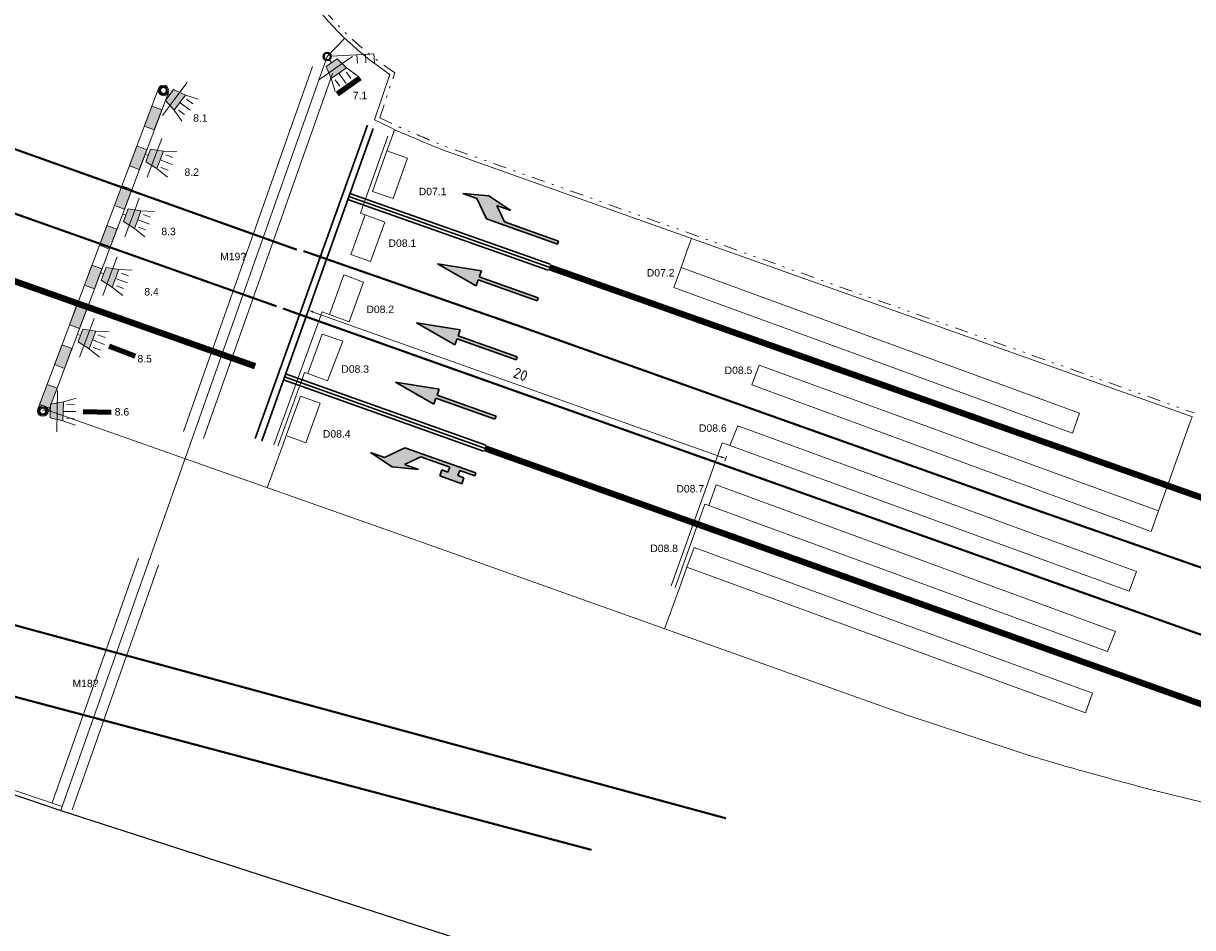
# Model space of a CAD drawing. Extents: x 133810 to 134220, y 448637 to 448926.
# Tile 11 of 13: x 134071 to 134126, y 448735 to 448777. Entities that reach past the tile are written whole.
import ezdxf

# ---------------------------------------------------------------- set-up
doc = ezdxf.new("R2010")
doc.units = 0
doc.header["$MEASUREMENT"] = 0
for name, pattern in [('DGN Style 6', [17.238445, 6.344328, -3.62533, 0.009063, -3.62533, 0.009063, -3.62533]), ('VW-1-3_STREEP-N', [4, 1, -3]), ('VW-1-3_STREEP30-N', [4, 1, -3])]:
    doc.linetypes.add(name, pattern=pattern)
doc.layers.add('1-kabel nieuw', color=2, linetype='Continuous')
for name, color, linetype, lineweight in [('N-WA-VW-VRI-BESTAAND-LUSSEN', 1, 'Continuous', 0), ('N-WA-VW-VRI-KABELTRACE', 3, 'Continuous', 13), ('N-WA-VW-VRI-KABELTRACE-BESTAAND', 1, 'Continuous', 0), ('N-WA-VW-VRI-KOPPELKABEL BESTAAND', 12, 'DGN Style 6', 13), ('N-WA-VW-VRI-MANTELBUIS-BESTAAND', 1, 'Continuous', 0), ('N-WA-VW-VRI-MEUBILAIR', 7, 'Continuous', 13), ('N-WA-VW-VRI-PORTAAL BESTAAND', 1, 'Continuous', 0), ('N-WA-VW-VRI-UITSLIJPER BESTAAND', 11, 'Continuous', 0), ('N-WE-VW-MARKERING_LANGS_STREEP_13_010-G', 7, 'VW-1-3_STREEP-N', 0), ('N-WE-VW-MARKERING_LANGS_STREEP_13_030-G', 7, 'VW-1-3_STREEP30-N', 30), ('N-WE-VW-MARKERING_LANGS_STREEP_DOORGETROKKEN_010-G', 7, 'Continuous', 30), ('N-WE-VW-MARKERING_PIJL-S', 7, 'Continuous', 30), ('N-WE-VW-VRI-MAST BESTAAND', 1, 'Continuous', 30), ('N-WE-VW-VRI-TEKST', 7, 'Continuous', 0), ('N-WE-VW-VRI-TEKST LUSSEN BESTAAND', 1, 'Continuous', 0), ('X-XX-AL-MAATVOERING', 7, 'Continuous', 0)]:
    doc.layers.add(name, color=color, linetype=linetype, lineweight=lineweight)
doc.styles.add('NLCS-T25_0', font='NLCS-ISO.ttf')
doc.styles.add('Style-romans', font='romans.shx')
doc.styles.add('StyleArial', font='arial.ttf')
doc.dimstyles.new('1_200', dxfattribs={"dimtxt": 0.5, "dimasz": 0.5, "dimexe": 0.15, "dimexo": 0.15, "dimgap": 0.25, "dimtad": 1, "dimdec": 0, "dimdsep": 46, "dimtxsty": 'Style-romans', "dimcen": 0, "dimclrd": 7, "dimclre": 7, "dimazin": 3, "dimtfac": 1, "dimtdec": 0, "dimtmove": 0, "dimatfit": 1, "dimfxl": 1, "dimfrac": 2, "dimtolj": 1, "dimlwd": 0, "dimlwe": 0, "dimarcsym": 0})
doc.dimstyles.new('NLCS-M200-T25-PIJL', dxfattribs={"dimtxt": 0.5, "dimasz": 0.25, "dimexe": 0.125, "dimexo": 0.0625, "dimgap": 0.25, "dimtad": 1, "dimzin": 0, "dimdsep": 46, "dimtxsty": 'NLCS-T25_0', "dimcen": 0, "dimadec": 4, "dimazin": 3, "dimtfac": 1, "dimtdec": 0, "dimtmove": 2, "dimatfit": 1, "dimfxl": 0.125, "dimfxlon": 1, "dimfrac": 2, "dimtolj": 1, "dimtzin": 0, "dimlwd": 0, "dimlwe": 0, "dimarcsym": 0})

# ---------------------------------------------------------------- blocks, each defined once
blk = doc.blocks.new('3LTEST_2')
at = {"layer": 'N-WA-VW-VRI-MEUBILAIR', "ltscale": 0.1}
blk.add_hatch(color=256, dxfattribs=at).paths.add_polyline_path([(0.0761, -0.0439), (0.0161, -0.0319), (0.0161, 0.0321), (0.0761, 0.0441), (0.0761, 0.0001)])
for p, q in [((0.0761, 0.0441), (0.1361, 0.0641)), ((0.0001, 0.0001), (0.0161, 0.0001)), ((0.0761, 0.0001), (0.1361, 0.0001)), ((0.1281, 0.0321), (0.0921, 0.0321)), ((0.0761, -0.0439), (0.1361, -0.0639)), ((0.1281, -0.0319), (0.0921, -0.0319))]:
    blk.add_line(p, q, dxfattribs=at)
at = {"layer": 'N-WA-VW-VRI-MEUBILAIR', "ltscale": 0.1, "flags": 128}
blk.add_lwpolyline([(0.0761, -0.0439), (0.0761, 0.0001), (0.0761, 0.0441), (0.0161, 0.0321), (0.0161, -0.0319)], close=True, dxfattribs=at)
blk = doc.blocks.new('3L30')
at = {"layer": 'N-WA-VW-VRI-MEUBILAIR', "ltscale": 0.1}
blk.add_circle((0, 0), 0.2, dxfattribs=at)
at = {"layer": 'N-WA-VW-VRI-MEUBILAIR', "ltscale": 0.1, "xscale": 10, "yscale": 10, "zscale": 10}
blk.add_blockref('3LTEST_2', (0.199, -0.001), dxfattribs=at)
blk = doc.blocks.new('*U0')
at = {"layer": 'N-WA-VW-VRI-MEUBILAIR'}
for q in [(0, 0.0972), (0, -0.0972)]:
    blk.add_line((0, 0), q, dxfattribs=at)
blk = doc.blocks.new('*U12')
at = {"layer": 'N-WA-VW-VRI-MEUBILAIR', "ltscale": 0.1, "rotation": 339.4765140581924}
blk.add_blockref('3L30', (-0.743, 0.237), dxfattribs=at)
at = {"layer": 'N-WA-VW-VRI-MEUBILAIR', "xscale": 9.999999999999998, "yscale": 9.999999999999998, "zscale": 9.999999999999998, "rotation": 339.4765140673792}
blk.add_blockref('*U0', (-0.11, 0), dxfattribs=at)
blk = doc.blocks.new('N-SVW-MARKERING_PIJL_RA_5.0_1')
at = {"layer": 'N-WE-VW-MARKERING_PIJL-S'}
blk.add_hatch(color=256, dxfattribs=at).paths.add_polyline_path([(-0.025, -0.071), (-3.37, 1.119), (-3.825, 2.077), (-4.484, 2.312), (-3.253, 2.192), (-2.223, 1.508), (-2.879, 1.741), (-2.515, 0.974), (0.025, 0.071)])
for p, q in [((-4.484, 2.312), (-3.253, 2.192)), ((-3.825, 2.077), (-4.484, 2.312)), ((-3.37, 1.119), (-3.825, 2.077)), ((-3.253, 2.192), (-2.223, 1.508)), ((-2.223, 1.508), (-2.879, 1.741)), ((-2.515, 0.974), (-2.879, 1.741)), ((-0.025, -0.071), (-3.37, 1.119)), ((0.025, 0.071), (-2.515, 0.974)), ((-0.025, -0.071), (0.025, 0.071))]:
    blk.add_line(p, q, dxfattribs=at)
blk = doc.blocks.new('N-SVW-MARKERING_PIJL_RD_5.0_3')
at = {"layer": 'N-WE-VW-MARKERING_PIJL-S', "extrusion": (0, 0, -1)}
blk.add_hatch(color=256, dxfattribs=at).paths.add_polyline_path([(0.025, -0.071), (-0.025, 0.071), (2.754, 1.06), (2.654, 1.342), (4.711, 1.676), (2.905, 0.636), (2.804, 0.918)])
at = {"layer": 'N-WE-VW-MARKERING_PIJL-S'}
for p, q in [((-4.711, 1.676), (-2.654, 1.342)), ((-4.711, 1.676), (-2.905, 0.636)), ((-2.754, 1.06), (-2.654, 1.342)), ((-2.905, 0.636), (-2.804, 0.918)), ((-0.025, -0.071), (-2.804, 0.918)), ((0.025, 0.071), (-2.754, 1.06)), ((0.025, 0.071), (-0.025, -0.071))]:
    blk.add_line(p, q, dxfattribs=at)
blk = doc.blocks.new('N-SVW-MARKERING_PIJL_COMBI_LA_HAMERKOP_5.0')
at = {"layer": 'N-WE-VW-MARKERING_PIJL-S'}
h = blk.add_hatch(color=256, dxfattribs=at)
h.paths.add_polyline_path([(-0.633, -0.438), (-1.67, -0.069), (-1.569, 0.213), (-1.287, 0.113), (-1.278, 0.136), (-0.807, -0.031), (-0.816, -0.055), (-0.533, -0.155)])
h.paths.add_polyline_path([(-0.025, -0.071), (-0.732, 0.181), (-0.807, -0.031), (-1.278, 0.136), (-1.203, 0.348), (-2.565, 0.833), (-3.331, 0.469), (-2.676, 0.236), (-3.907, 0.355), (-4.937, 1.04), (-4.277, 0.806), (-3.319, 1.261), (0.025, 0.071)], flags=17)
for p, q in [((-3.319, 1.261), (-4.277, 0.806)), ((0.025, 0.071), (-3.319, 1.261)), ((-4.277, 0.806), (-4.937, 1.04)), ((-4.937, 1.04), (-3.907, 0.355)), ((-2.565, 0.833), (-3.331, 0.469)), ((-1.203, 0.348), (-2.565, 0.833)), ((-3.907, 0.355), (-2.676, 0.236)), ((-2.676, 0.236), (-3.331, 0.469)), ((-1.67, -0.069), (-1.569, 0.213)), ((-1.287, 0.113), (-1.569, 0.213)), ((-1.287, 0.113), (-1.203, 0.348)), ((-0.816, -0.055), (-0.732, 0.181)), ((-0.025, -0.071), (-0.732, 0.181)), ((-0.025, -0.071), (0.025, 0.071)), ((-0.633, -0.438), (-1.67, -0.069)), ((-0.533, -0.155), (-0.816, -0.055)), ((-0.633, -0.438), (-0.533, -0.155))]:
    blk.add_line(p, q, dxfattribs=at)
blk = doc.blocks.new('3LTEST_5')
at = {"layer": 'N-WA-VW-VRI-MEUBILAIR'}
blk.add_hatch(color=256, dxfattribs=at).paths.add_polyline_path([(0.0761, -0.0438), (0.0161, -0.0318), (0.0161, 0.0322), (0.0761, 0.0442), (0.0761, 0.0002)])
for p, q in [((0.0761, 0.0442), (0.1361, 0.0642)), ((0.0001, 0.0002), (0.0161, 0.0002)), ((0.0761, 0.0002), (0.1361, 0.0002)), ((0.1281, 0.0322), (0.0921, 0.0322)), ((0.0761, -0.0438), (0.1361, -0.0638)), ((0.1281, -0.0318), (0.0921, -0.0318))]:
    blk.add_line(p, q, dxfattribs=at)
at = {"layer": 'N-WA-VW-VRI-MEUBILAIR', "flags": 128}
blk.add_lwpolyline([(0.0761, -0.0438), (0.0761, 0.0002), (0.0761, 0.0442), (0.0161, 0.0322), (0.0161, -0.0318)], close=True, dxfattribs=at)
blk = doc.blocks.new('3L30P_2')
at = {"layer": 'N-WA-VW-VRI-MEUBILAIR', "xscale": 10, "yscale": 10, "zscale": 10}
blk.add_blockref('3LTEST_5', (-0.001, -0.002), dxfattribs=at)
blk = doc.blocks.new('*U37')
at = {"layer": 'N-WA-VW-VRI-MEUBILAIR'}
for q in [(0, 0.972), (0, -0.972)]:
    blk.add_line((0, 0), q, dxfattribs=at)
blk = doc.blocks.new('*U34')
at = {"layer": 'N-WA-VW-VRI-MEUBILAIR'}
for name, p, rotation in [('3L30P_2', (0.735, 0.281), 207.79170777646), ('*U37', (0.314, 0.059), 27.79170778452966)]:
    blk.add_blockref(name, p, dxfattribs=dict(at, rotation=rotation))
blk = doc.blocks.new('*D40')
at = {"layer": 'Defpoints', "color": 0, "transparency": 16777216}
for p in [(134084.375, 448765.189), (134103.975, 448758.077), (134103.592, 448756.997)]:
    blk.add_point(p, dxfattribs=at)
at = {"layer": 'X-XX-AL-MAATVOERING', "lineweight": 0, "transparency": 16777216}
for p, q in [((134083.987, 448764.097), (134083.904, 448763.861)), ((134103.633, 448757.115), (134103.55, 448756.88))]:
    blk.add_line(p, q, dxfattribs=at)
at = {"layer": 'X-XX-AL-MAATVOERING', "color": 0, "lineweight": 0, "transparency": 16777216}
blk.add_line((134084.181, 448763.895), (134103.356, 448757.081), dxfattribs=at)
at = {"layer": 'X-XX-AL-MAATVOERING', "color": 0, "transparency": 16777216}
for points in [[(134084.195, 448763.935), (134084.167, 448763.856), (134083.945, 448763.979)], [(134103.37, 448757.12), (134103.342, 448757.042), (134103.592, 448756.997)]]:
    blk.add_solid(points, dxfattribs=at)
at = {"layer": 'X-XX-AL-MAATVOERING', "color": 7, "lineweight": 0, "transparency": 16777216, "insert": (134093.936, 448760.959), "char_height": 0.5, "attachment_point": 5, "rotation": 340.4362, "style": 'NLCS-T25_0'}
blk.add_mtext('\\A1;20', dxfattribs=at)
blk = doc.blocks.new('3LTEST_7')
at = {"layer": 'N-WA-VW-VRI-MEUBILAIR', "ltscale": 0.1}
blk.add_hatch(color=256, dxfattribs=at).paths.add_polyline_path([(0.0761, -0.0439), (0.0161, -0.0319), (0.0161, 0.0321), (0.0761, 0.0441), (0.0761, 0.0001)])
for p, q in [((0.0761, 0.0441), (0.1361, 0.0641)), ((0.0001, 0.0001), (0.0161, 0.0001)), ((0.0761, 0.0001), (0.1361, 0.0001)), ((0.1281, 0.0321), (0.0921, 0.0321)), ((0.0761, -0.0439), (0.1361, -0.0639)), ((0.1281, -0.0319), (0.0921, -0.0319))]:
    blk.add_line(p, q, dxfattribs=at)
at = {"layer": 'N-WA-VW-VRI-MEUBILAIR', "ltscale": 0.1, "flags": 128}
blk.add_lwpolyline([(0.0761, -0.0439), (0.0761, 0.0001), (0.0761, 0.0441), (0.0161, 0.0321), (0.0161, -0.0319)], close=True, dxfattribs=at)
blk = doc.blocks.new('3L30_3')
at = {"layer": 'N-WA-VW-VRI-MEUBILAIR', "ltscale": 0.1}
blk.add_circle((0, 0), 0.2, dxfattribs=at)
at = {"layer": 'N-WA-VW-VRI-MEUBILAIR', "ltscale": 0.1, "xscale": 9.999999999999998, "yscale": 9.999999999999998, "zscale": 9.999999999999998}
blk.add_blockref('3LTEST_7', (0.199, -0.001), dxfattribs=at)
blk = doc.blocks.new('*U43')
at = {"layer": 'N-WA-VW-VRI-MEUBILAIR', "ltscale": 0.1, "rotation": 339.4765140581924}
blk.add_blockref('3L30_3', (-0.743, 0.237), dxfattribs=at)
at = {"layer": 'N-WA-VW-VRI-MEUBILAIR', "xscale": 10, "yscale": 10, "zscale": 10, "rotation": 339.4765140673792}
blk.add_blockref('*U0', (-0.11, 0), dxfattribs=at)
blk = doc.blocks.new('3LTEST_3')
at = {"layer": 'N-WA-VW-VRI-MEUBILAIR', "ltscale": 0.1}
blk.add_hatch(color=256, dxfattribs=at).paths.add_polyline_path([(0.0761, -0.0439), (0.0161, -0.0319), (0.0161, 0.0321), (0.0761, 0.0441), (0.0761, 0.0001)])
for p, q in [((0.0761, 0.0441), (0.1361, 0.0641)), ((0.0001, 0.0001), (0.0161, 0.0001)), ((0.0761, 0.0001), (0.1361, 0.0001)), ((0.1281, 0.0321), (0.0921, 0.0321)), ((0.0761, -0.0439), (0.1361, -0.0639)), ((0.1281, -0.0319), (0.0921, -0.0319))]:
    blk.add_line(p, q, dxfattribs=at)
at = {"layer": 'N-WA-VW-VRI-MEUBILAIR', "ltscale": 0.1, "flags": 128}
blk.add_lwpolyline([(0.0761, -0.0439), (0.0761, 0.0001), (0.0761, 0.0441), (0.0161, 0.0321), (0.0161, -0.0319)], close=True, dxfattribs=at)
blk = doc.blocks.new('3L30_1')
at = {"layer": 'N-WA-VW-VRI-MEUBILAIR', "ltscale": 0.1}
blk.add_circle((0, 0), 0.2, dxfattribs=at)
at = {"layer": 'N-WA-VW-VRI-MEUBILAIR', "ltscale": 0.1, "xscale": 9.999999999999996, "yscale": 9.999999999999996, "zscale": 9.999999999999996}
blk.add_blockref('3LTEST_3', (0.199, -0.001), dxfattribs=at)
blk = doc.blocks.new('*U15')
at = {"layer": 'N-WA-VW-VRI-MEUBILAIR', "ltscale": 0.1, "rotation": 339.4765140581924}
blk.add_blockref('3L30_1', (-0.743, 0.237), dxfattribs=at)
at = {"layer": 'N-WA-VW-VRI-MEUBILAIR', "xscale": 9.999999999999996, "yscale": 9.999999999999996, "zscale": 9.999999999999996, "rotation": 339.4765140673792}
blk.add_blockref('*U0', (-0.11, 0), dxfattribs=at)
blk = doc.blocks.new('3L8')
at = {"layer": 'N-WA-VW-VRI-MEUBILAIR', "ltscale": 0.1}
for p, q in [((2.2, 0), (0.2, 0)), ((1.4, 0), (1.4, 0.4)), ((1.8, 0), (1.8, 0.4)), ((2.2, 0), (2.2, 0.4))]:
    blk.add_line(p, q, dxfattribs=at)
at = {"layer": 'N-WA-VW-VRI-MEUBILAIR', "ltscale": 0.1, "extrusion": (0, 0, -1)}
blk.add_circle((0, 0), 0.2, dxfattribs=at)

msp = doc.modelspace()

# ---------------------------------------------------------------- linework, layer by layer
at = {"layer": '1-kabel nieuw', "elevation": 1.343}
msp.add_lwpolyline([(134008.679, 448762.305), (134029.101, 448754.988), (134047.873, 448747.896), (134048.291, 448749.004), (134057.919, 448745.354), (134066.083, 448742.533), (134072.295, 448740.43), (134139.88, 448718.62)], dxfattribs=at)
at = {"layer": 'N-WA-VW-VRI-BESTAAND-LUSSEN', "flags": 128}
for points in [[(134088.62, 448771.139), (134087.647, 448771.477), (134086.969, 448769.572), (134087.943, 448769.234)], [(134086.624, 448768.47), (134087.555, 448768.132), (134086.878, 448766.269), (134085.946, 448766.608)], [(134101.491, 448765.986), (134120.245, 448759.128), (134119.907, 448758.196), (134101.153, 448765.054)], [(134085.613, 448765.638), (134086.545, 448765.3), (134085.867, 448763.437), (134084.936, 448763.776)], [(134084.6, 448762.856), (134085.573, 448762.518), (134084.854, 448760.655), (134083.922, 448760.994)], [(134105.161, 448761.391), (134123.957, 448754.533), (134123.618, 448753.559), (134104.822, 448760.46)], [(134083.58, 448759.939), (134084.511, 448759.6), (134083.834, 448757.737), (134082.903, 448758.076)], [(134104.166, 448758.543), (134122.92, 448751.685), (134122.581, 448750.753), (134103.785, 448757.611)], [(134103.142, 448755.753), (134121.938, 448748.853), (134121.557, 448747.921), (134102.803, 448754.78)], [(134102.102, 448752.817), (134120.856, 448745.959), (134120.517, 448745.027), (134101.763, 448751.885)]]:
    msp.add_lwpolyline(points, close=True, dxfattribs=at)
at = {"layer": 'N-WA-VW-VRI-KABELTRACE', "ltscale": 0.01}
for p, q in [((134071.725, 448759.26), (134071.449, 448759.238)), ((134072.359, 448740.619), (134072.295, 448740.43))]:
    msp.add_line(p, q, dxfattribs=at)
at = {"layer": 'N-WA-VW-VRI-KABELTRACE-BESTAAND', "ltscale": 0.1}
for p, q in [((134084.836, 448775.923), (134085.662, 448776.787)), ((134084.836, 448775.923), (134072.359, 448740.619)), ((134087.066, 448772.941), (134087.779, 448775.076)), ((134088.004, 448772.483), (134087.869, 448772.104)), ((134101.846, 448766.981), (134101.98, 448767.357)), ((134125.402, 448758.59), (134125.536, 448758.967)), ((134082.011, 448755.625), (134082.695, 448757.504)), ((134100.717, 448748.987), (134101.4, 448750.866)), ((134059.403, 448745.007), (134072.359, 448740.619))]:
    msp.add_line(p, q, dxfattribs=at)
at = {"layer": 'N-WA-VW-VRI-KABELTRACE-BESTAAND', "ltscale": 0.1, "flags": 128}
for points in [[(134087.779, 448775.076, -0.155501), (134081.608, 448782.94, -0.028828), (134080.968, 448784.888, -0.026033), (134080.584, 448786.691, -0.03699), (134080.357, 448789.377), (134080.357, 448789.38), (134080.355, 448791.098)], [(134087.066, 448772.941), (134087.838, 448772.561), (134087.839, 448772.56, 0.017303), (134088.829, 448772.129), (134088.835, 448772.127), (134088.842, 448772.124, 0.007459), (134090.256, 448771.534), (134090.259, 448771.532), (134125.564, 448758.957)], [(134071.725, 448759.26), (134089.413, 448753.009), (134112.089, 448744.94), (134114.991, 448743.971), (134117.874, 448743.023), (134117.891, 448743.017, 0.009201), (134120.853, 448742.161, 0.00422), (134123.753, 448741.373), (134123.77, 448741.368), (134138.125, 448737.862)]]:
    msp.add_lwpolyline(points, format="xyb", dxfattribs=at)
at = {"layer": 'N-WA-VW-VRI-KOPPELKABEL BESTAAND', "ltscale": 0.1}
msp.add_line((134087.311, 448773.043), (134088.017, 448775.157), dxfattribs=at)
at = {"layer": 'N-WA-VW-VRI-KOPPELKABEL BESTAAND', "ltscale": 0.1, "flags": 128}
for points in [[(134088.017, 448775.157, -0.157912), (134081.795, 448783.011, -0.028857), (134081.161, 448784.939, -0.026036), (134080.781, 448786.723, -0.036991), (134080.557, 448789.379), (134080.557, 448789.381), (134080.554, 448791.224)], [(134087.311, 448773.043), (134087.925, 448772.741, 0.017303), (134088.902, 448772.315), (134088.912, 448772.311), (134088.921, 448772.307, 0.007459), (134090.33, 448771.719), (134125.631, 448759.145)]]:
    msp.add_lwpolyline(points, format="xyb", dxfattribs=at)
at = {"layer": 'N-WA-VW-VRI-MANTELBUIS-BESTAAND'}
for p, q in [((134084.139, 448775.451), (134078.067, 448758.271)), ((134085.082, 448775.118), (134079.01, 448757.938)), ((134075.959, 448752.305), (134071.888, 448740.786)), ((134076.902, 448751.972), (134072.831, 448740.453))]:
    msp.add_line(p, q, dxfattribs=at)
at = {"layer": 'N-WA-VW-VRI-PORTAAL BESTAAND'}
for p, q in [((134071.216, 448759.326), (134076.892, 448774.411)), ((134071.683, 448759.15), (134077.36, 448774.235))]:
    msp.add_line(p, q, dxfattribs=at)
at = {"layer": 'N-WA-VW-VRI-PORTAAL BESTAAND', "flags": 128}
for points in [[(134076.581, 448773.585), (134076.229, 448772.649), (134076.697, 448772.473), (134077.049, 448773.409)], [(134075.877, 448771.714), (134075.525, 448770.778), (134075.993, 448770.601), (134076.345, 448771.537)], [(134075.172, 448769.842), (134074.82, 448768.906), (134075.288, 448768.73), (134075.64, 448769.666)], [(134074.468, 448767.97), (134074.116, 448767.034), (134074.584, 448766.858), (134074.936, 448767.794)], [(134073.764, 448766.098), (134073.412, 448765.162), (134073.88, 448764.986), (134074.232, 448765.922)], [(134073.059, 448764.226), (134072.707, 448763.29), (134073.175, 448763.114), (134073.527, 448764.05)], [(134072.355, 448762.354), (134072.003, 448761.418), (134072.471, 448761.242), (134072.823, 448762.178)], [(134071.651, 448760.482), (134071.299, 448759.546), (134071.766, 448759.37), (134072.119, 448760.306)]]:
    msp.add_lwpolyline(points, close=True, dxfattribs=at)
at = {"layer": 'N-WA-VW-VRI-PORTAAL BESTAAND'}
for centre in [(134077.127, 448774.326), (134071.449, 448759.238)]:
    msp.add_circle(centre, 0.25, dxfattribs=at)
at = {"layer": 'N-WA-VW-VRI-PORTAAL BESTAAND', "extrusion": (0, 0, -1)}
for points in [[(-134076.581, 448773.585), (-134076.229, 448772.649), (-134077.049, 448773.409), (-134076.697, 448772.473)], [(-134075.877, 448771.714), (-134075.525, 448770.778), (-134076.345, 448771.537), (-134075.993, 448770.601)], [(-134072.355, 448762.354), (-134072.003, 448761.418), (-134072.823, 448762.178), (-134072.471, 448761.242)]]:
    msp.add_solid(points, dxfattribs=at)
at = {"layer": 'N-WA-VW-VRI-PORTAAL BESTAAND'}
for points in [[(134075.172, 448769.842), (134074.82, 448768.906), (134075.64, 448769.666), (134075.288, 448768.73)], [(134074.468, 448767.97), (134074.116, 448767.034), (134074.936, 448767.794), (134074.584, 448766.858)], [(134073.764, 448766.098), (134073.412, 448765.162), (134074.232, 448765.922), (134073.88, 448764.986)], [(134073.059, 448764.226), (134072.707, 448763.29), (134073.527, 448764.05), (134073.175, 448763.114)], [(134071.651, 448760.482), (134071.299, 448759.546), (134072.119, 448760.306), (134071.766, 448759.37)]]:
    msp.add_solid(points, dxfattribs=at)
at = {"layer": 'N-WA-VW-VRI-UITSLIJPER BESTAAND'}
for p, q in [((134087.681, 448772.171), (134086.395, 448768.554)), ((134087.869, 448772.104), (134087.647, 448771.477)), ((134086.395, 448768.554), (134086.624, 448768.47)), ((134101.491, 448765.986), (134101.846, 448766.981)), ((134084.595, 448763.9), (134082.319, 448757.641)), ((134084.595, 448763.9), (134084.936, 448763.776)), ((134083.771, 448761.049), (134082.507, 448757.573)), ((134083.771, 448761.049), (134083.922, 448760.994)), ((134123.957, 448754.533), (134125.402, 448758.59)), ((134082.903, 448758.076), (134082.695, 448757.504)), ((134103.423, 448757.743), (134101.024, 448751)), ((134103.423, 448757.743), (134103.785, 448757.611)), ((134102.606, 448754.852), (134101.212, 448750.933)), ((134102.606, 448754.852), (134102.803, 448754.78)), ((134101.763, 448751.885), (134101.4, 448750.866))]:
    msp.add_line(p, q, dxfattribs=at)
at = {"layer": 'N-WE-VW-MARKERING_LANGS_STREEP_13_010-G', "const_width": 0.1, "flags": 128}
for points in [[(134083.406, 448766.828), (134033.877, 448784.495), (134000, 448796.434), (133977.597, 448804.329)], [(133976.768, 448801.979), (134000, 448793.599), (134034.724, 448781.072), (134059.834, 448772.177), (134082.453, 448764.164)], [(134158.895, 448740.341), (134137.813, 448747.717), (134116.732, 448755.094), (134093.868, 448763.235), (134083.717, 448766.765)], [(134150.929, 448739.815), (134134.523, 448745.662), (134109.733, 448754.472), (134082.752, 448764.061)], [(134061.397, 448751.526), (134103.609, 448740.06)], [(134064.877, 448747.181), (134097.274, 448738.576)]]:
    msp.add_lwpolyline(points, dxfattribs=at)
at = {"layer": 'N-WE-VW-MARKERING_LANGS_STREEP_13_030-G', "const_width": 0.3, "flags": 128}
for points in [[(133985.112, 448795.571), (134000, 448790.33), (134049.926, 448772.485), (134081.444, 448761.344)], [(134144.422, 448748.588), (134134.846, 448752.027), (134107.864, 448761.56), (134095.284, 448766.005)], [(134092.245, 448757.486), (134111.064, 448750.764), (134132.314, 448743.169), (134150.854, 448736.546)]]:
    msp.add_lwpolyline(points, dxfattribs=at)
at = {"layer": 'N-WE-VW-MARKERING_LANGS_STREEP_DOORGETROKKEN_010-G'}
for p, q in [((134081.449, 448757.945), (134086.725, 448772.692)), ((134086.998, 448772.541), (134081.753, 448757.837)), ((134095.234, 448765.864), (134085.805, 448769.195)), ((134095.334, 448766.147), (134085.905, 448769.478)), ((134082.878, 448760.991), (134092.295, 448757.627)), ((134082.777, 448760.709), (134092.194, 448757.345))]:
    msp.add_line(p, q, dxfattribs=at)
at = {"layer": 'N-WE-VW-MARKERING_LANGS_STREEP_DOORGETROKKEN_010-G', "flags": 128}
for points in [[(134095.284, 448766.005), (134085.855, 448769.337)], [(134082.827, 448760.85), (134092.245, 448757.486)]]:
    msp.add_lwpolyline(points, dxfattribs=at)
at = {"layer": 'N-WE-VW-VRI-MAST BESTAAND'}
for centre in [(134084.836, 448775.923), (134077.127, 448774.326), (134071.449, 448759.238)]:
    msp.add_circle(centre, 0.15, dxfattribs=at)

# ---------------------------------------------------------------- block references
at = {"layer": 'N-WA-VW-VRI-MEUBILAIR', "ltscale": 0.1}
for name, p, rotation in [('*U12', (134085.314, 448775.307), 325.5241550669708), ('*U43', (134077.775, 448773.893), 343.9816615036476), ('*U15', (134072.229, 448759.261), 19.40466055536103)]:
    msp.add_blockref(name, p, dxfattribs=dict(at, rotation=rotation))
at = {"layer": 'N-WA-VW-VRI-MEUBILAIR', "ltscale": 0.1, "extrusion": (0, 0, -1), "rotation": 176.7550244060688}
msp.add_blockref('3L8', (-134084.836, 448775.923), dxfattribs=at)
at = {"layer": 'N-WA-VW-VRI-MEUBILAIR', "rotation": 131.587666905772}
for p in [(134076.962, 448770.959), (134075.903, 448768.145), (134074.863, 448765.381), (134073.772, 448762.482)]:
    msp.add_blockref('*U34', p, dxfattribs=at)
at = {"layer": 'N-WE-VW-MARKERING_PIJL-S'}
for name, p in [('N-SVW-MARKERING_PIJL_RA_5.0_1', (134095.698, 448767.165)), ('N-SVW-MARKERING_PIJL_RD_5.0_3', (134094.744, 448764.492)), ('N-SVW-MARKERING_PIJL_RD_5.0_3', (134093.75, 448761.707)), ('N-SVW-MARKERING_PIJL_RD_5.0_3', (134092.757, 448758.922)), ('N-SVW-MARKERING_PIJL_COMBI_LA_HAMERKOP_5.0', (134091.803, 448756.248))]:
    msp.add_blockref(name, p, dxfattribs=at)

# ---------------------------------------------------------------- texts
at = {"layer": 'N-WE-VW-VRI-TEKST', "color": 7, "char_height": 0.35, "attachment_point": 1, "line_spacing_factor": 0.8, "style": 'StyleArial'}
for s, insert in [('7.1', (134086.04, 448774.262)), ('8.1', (134078.527, 448773.202)), ('8.2', (134078.118, 448770.652)), ('8.3', (134077.03, 448767.861)), ('M19?', (134079.796, 448766.684)), ('8.4', (134076.226, 448765.022)), ('8.5', (134075.905, 448761.871)), ('8.6', (134074.835, 448759.37)), ('M18?', (134072.848, 448746.587))]:
    msp.add_mtext(s, dxfattribs=dict(at, insert=insert))
at = {"layer": 'N-WE-VW-VRI-TEKST LUSSEN BESTAAND', "char_height": 0.35, "attachment_point": 1, "line_spacing_factor": 0.8, "style": 'StyleArial'}
for s, insert in [('D07.1', (134089.142, 448769.742)), ('D08.1', (134087.721, 448767.312)), ('D07.2', (134099.875, 448765.916)), ('D08.2', (134086.68, 448764.196)), ('D08.3', (134085.498, 448761.385)), ('D08.5', (134103.538, 448761.327)), ('D08.6', (134102.331, 448758.606)), ('D08.4', (134084.63, 448758.333)), ('D08.7', (134101.268, 448755.749)), ('D08.8', (134100.04, 448752.945))]:
    msp.add_mtext(s, dxfattribs=dict(at, insert=insert))

# ---------------------------------------------------------------- dimensions: what is measured, and where the dimension line sits
at = {"layer": 'X-XX-AL-MAATVOERING', "lineweight": 0}
dim = msp.add_linear_dim(base=(134103.592, 448756.997), p1=(134084.375, 448765.189), p2=(134103.975, 448758.077), angle=340.4362, text='20', dimstyle='NLCS-M200-T25-PIJL', override={"dimclre": 256, "dimclrt": 7, "dimtdec": 2}, dxfattribs=at)
dim.commit()
dim.dimension.update_dxf_attribs({"geometry": '*D40', "text_midpoint": (134093.936, 448760.959)})

# ---------------------------------------------------------------- leaders
at = {"layer": 'N-WA-VW-VRI-MEUBILAIR'}
for points in [[(134086.378, 448774.9), (134085.308, 448774.15)], [(134074.574, 448762.281), (134075.797, 448761.82)], [(134073.354, 448759.21), (134074.66, 448759.185)]]:
    msp.add_leader(points, dimstyle='1_200', override={"dimscale": 1, "dimclrd": 0, "dimlwd": 65534}, dxfattribs=at)

doc.saveas('drawing.dxf')
